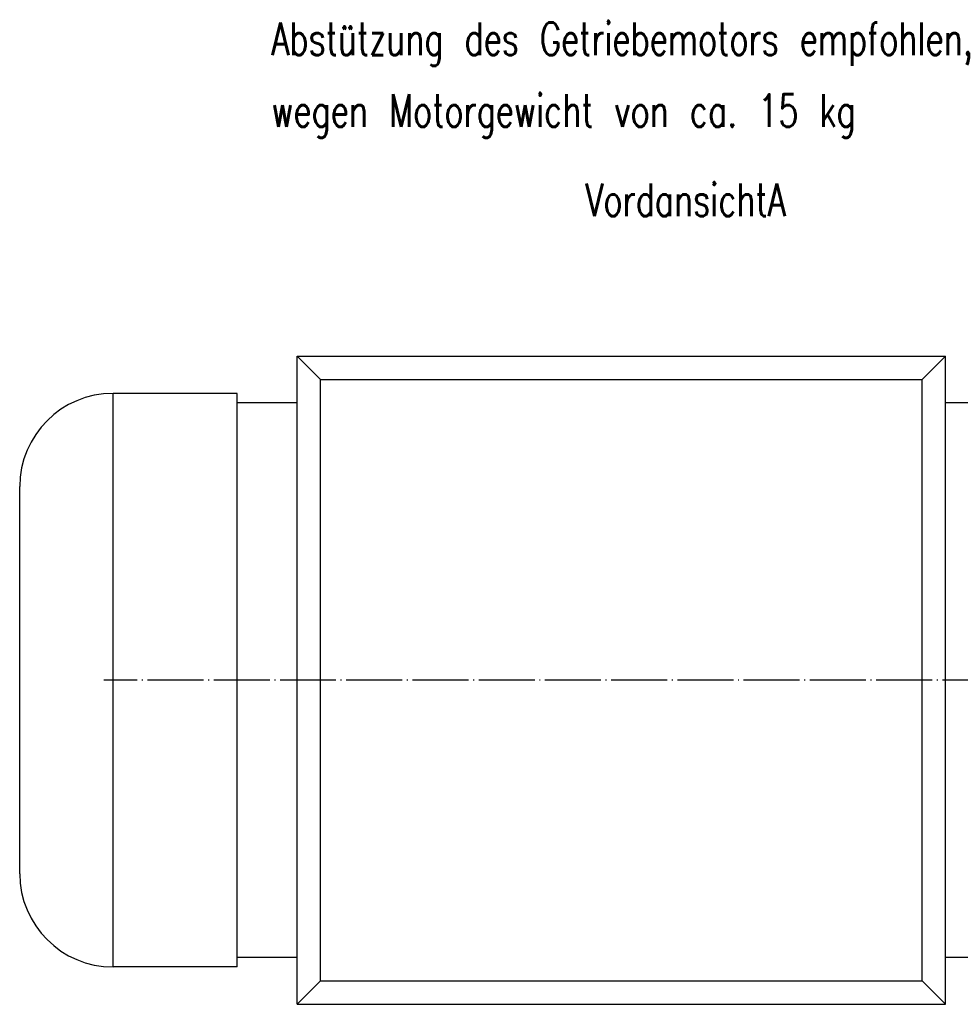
# Model space of a CAD drawing. Header units: inches. Extents: x -280 to 281, y -205 to 205.
# Tile 14 of 46: x -48 to 53, y -141 to -36. Entities that reach past the tile are written whole.
import ezdxf

# ---------------------------------------------------------------- set-up
doc = ezdxf.new("R2010")
doc.units = ezdxf.units.IN
doc.linetypes.add('DOT_CENTER', pattern=[14, 12, -1, 0, -1])
doc.layers.add('1', color=7, linetype='Continuous')
doc.styles.add('CONVERTER_11', font='txt.shx', dxfattribs={"width": 0.72})

# ---------------------------------------------------------------- blocks, each defined once
blk = doc.blocks.new('5222013350_00_G23_G27_BF_B3_B14_Motor_Bgr_63_EEXDe_1_1__5', base_point=(-96.5, -282.25))
at = {"color": 7, "linetype": 'Continuous'}
for p, q in [((-37, -143.25), (-32, -148.25)), ((-37, -282.25), (-37, -143.25)), ((-37, -143.25), (102, -143.25)), ((102, -143.25), (97, -148.25)), ((102, -282.25), (102, -143.25)), ((-49.91, -151.25), (-76.5, -151.25)), ((-49.91, -153.25), (-49.91, -151.25)), ((-49.91, -272.25), (-49.91, -153.25)), ((-37, -153.25), (-49.91, -153.25)), ((115.5, -153.25), (102, -153.25)), ((-96.5, -254.25), (-96.5, -171.25)), ((-49.91, -274.25), (-49.91, -272.25)), ((-37, -272.25), (-49.91, -272.25)), ((115.5, -272.25), (102, -272.25)), ((-49.91, -274.25), (-76.5, -274.25)), ((-32, -277.25), (-37, -282.25)), ((97, -277.25), (102, -282.25)), ((-37, -282.25), (102, -282.25))]:
    blk.add_line(p, q, dxfattribs=at)
at = {"color": 8, "linetype": 'Continuous'}
for p, q in [((-32, -277.25), (-32, -148.25)), ((-32, -148.25), (97, -148.25)), ((97, -277.25), (97, -148.25)), ((-76.5, -274.25), (-76.5, -151.25)), ((-32, -277.25), (97, -277.25))]:
    blk.add_line(p, q, dxfattribs=at)
at = {"color": 7, "linetype": 'Continuous'}
for centre, start, end in [((-76.5, -171.25), 90, 180), ((-76.5, -254.25), 180, 270)]:
    blk.add_arc(centre, 20, start, end, dxfattribs=at)
at = {"layer": '1', "color": 2, "linetype": 'DOT_CENTER'}
blk.add_line((127.5, -212.75), (-78.5, -212.75), dxfattribs=at)
blk = doc.blocks.new('5222013350_00_G23_G27_BF_B3_B14_Motor_Bgr_63_EEXDe_1__6', base_point=(-96.5, -282.25))
blk.add_blockref('5222013350_00_G23_G27_BF_B3_B14_Motor_Bgr_63_EEXDe_1_1__5', (-96.5, -282.25))
blk = doc.blocks.new('DraufsichtA_von_', base_point=(60.25, -212.75))
blk.add_blockref('5222013350_00_G23_G27_BF_B3_B14_Motor_Bgr_63_EEXDe_1__6', (-96.5, -282.25))
blk = doc.blocks.new('VordansichtA_von_', base_point=(60.25, 50))
at = {"layer": '1', "color": 3, "char_height": 7, "line_spacing_factor": 1.320528, "style": 'CONVERTER_11'}
for s, insert, attachment_point in [('Abstützung des Getriebemotors empfohlen,\\Pwegen Motorgewicht von ca. 15 kg', (-42.56, -96.43), 7), ('VordansichtA', (46.25, -106.25), 2)]:
    blk.add_mtext(s, dxfattribs=dict(at, insert=insert, attachment_point=attachment_point))

msp = doc.modelspace()

# ---------------------------------------------------------------- block references
at = {"xscale": 0.5, "yscale": 0.5, "zscale": 0.5}
for name, p in [('VordansichtA_von_', (30.13, 25)), ('DraufsichtA_von_', (30.13, -106.37))]:
    msp.add_blockref(name, p, dxfattribs=at)

doc.saveas('drawing.dxf')
